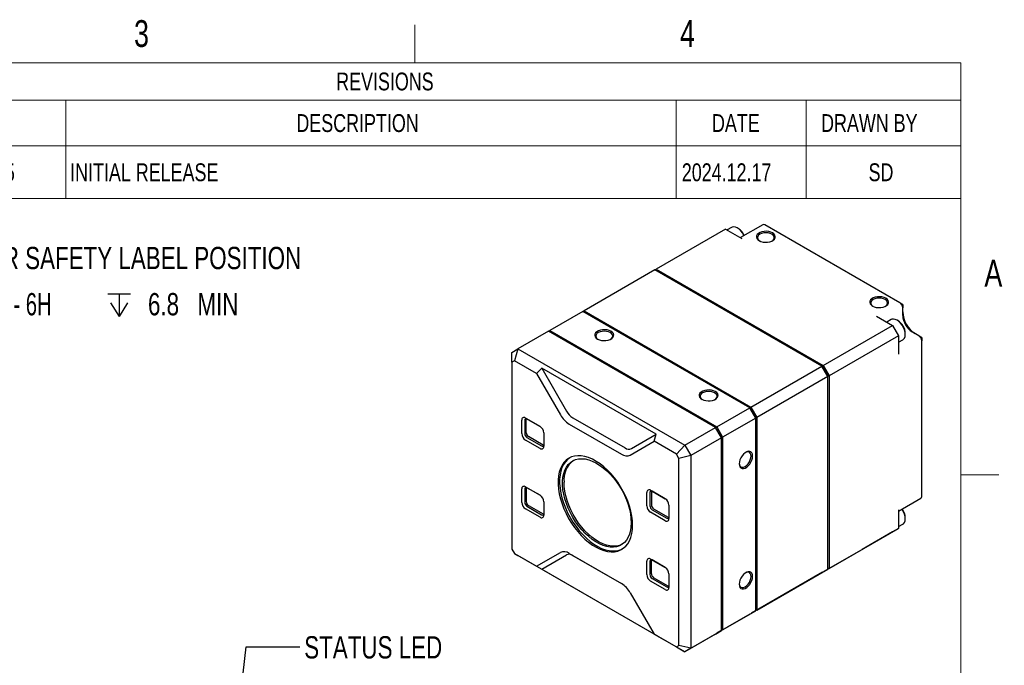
# Model space of a CAD drawing. Header units: millimetres. Extents: x 10 to 549, y 8 to 422.
# Tile 11 of 11: x 315 to 549, y 268 to 422. Entities that reach past the tile are written whole.
import ezdxf

# ---------------------------------------------------------------- set-up
doc = ezdxf.new("R2010")
doc.units = ezdxf.units.MM
doc.layers.add('DIMENSIONS', color=8, linetype='Continuous')
doc.layers.add('FORMAT', color=7, linetype='Continuous')
doc.styles.add('SLDTEXTSTYLE0', font='TXT', dxfattribs={"width": 0.75})
doc.styles.add('SLDTEXTSTYLE3', font='TXT', dxfattribs={"width": 0.675})
doc.dimstyles.new('SLDDIMSTYLE13', dxfattribs={"dimtxt": 0.18, "dimasz": 6.604, "dimexe": 0, "dimexo": 0.0625, "dimgap": 0, "dimtad": 0, "dimtih": 1, "dimtoh": 1, "dimdec": 0, "dimrnd": 1e-09, "dimzin": 0, "dimdsep": 46, "dimtxsty": 'Standard', "dimsah": 1, "dimcen": 0.09, "dimadec": 0, "dimazin": 0, "dimtfac": 6.604, "dimtdec": 0, "dimtofl": 0, "dimtmove": 0, "dimatfit": 3, "dimfxl": 0, "dimfrac": 2, "dimtolj": 1, "dimtzin": 0, "dimarcsym": 0})
doc.dimstyles.new('SLDDIMSTYLE3', dxfattribs={"dimtxt": 5.291667, "dimasz": 6.604, "dimexe": 0, "dimexo": 0.0625, "dimgap": 1.322917, "dimtad": 0, "dimtih": 1, "dimtoh": 1, "dimdec": 6, "dimrnd": 1e-09, "dimzin": 12, "dimdsep": 46, "dimtxsty": 'SLDTEXTSTYLE0', "dimsah": 1, "dimcen": 0, "dimadec": 0, "dimazin": 3, "dimtfac": 1, "dimtdec": 1, "dimtofl": 0, "dimtmove": 0, "dimatfit": 3, "dimfxl": 0, "dimfrac": 2, "dimtolj": 1, "dimtzin": 12, "dimarcsym": 0})

# ---------------------------------------------------------------- blocks, each defined once
blk = doc.blocks.new('SW_TABLEANNOTATION_0')
at = {"color": 0, "linetype": 'Continuous', "lineweight": 18, "ltscale": 2}
for p, q in [((16.42, 0), (56.34, 0)), ((56.34, 0), (201.11, 0)), ((201.11, 0), (231.89, 0)), ((231.89, 0), (268.58, 0)), ((268.58, 0), (268.58, -8.83)), ((16.42, -8.83), (56.34, -8.83)), ((56.34, -8.83), (56.34, -19.73)), ((56.34, -8.83), (201.11, -8.83)), ((201.11, -8.83), (201.11, -19.73)), ((201.11, -8.83), (231.89, -8.83)), ((231.89, -8.83), (231.89, -19.73)), ((231.89, -8.83), (268.58, -8.83)), ((268.58, -8.83), (268.58, -19.73)), ((16.42, -19.73), (56.34, -19.73)), ((56.34, -19.73), (201.11, -19.73)), ((56.34, -19.73), (56.34, -32.2)), ((201.11, -19.73), (231.89, -19.73)), ((201.11, -19.73), (201.11, -32.2)), ((231.89, -19.73), (268.58, -19.73)), ((231.89, -19.73), (231.89, -32.2)), ((268.58, -19.73), (268.58, -32.2)), ((16.42, -32.2), (56.34, -32.2)), ((56.34, -32.2), (201.11, -32.2)), ((201.11, -32.2), (231.89, -32.2)), ((231.89, -32.2), (268.58, -32.2))]:
    blk.add_line(p, q, dxfattribs=at)
at = {"color": 0, "linetype": 'Continuous', "lineweight": 0, "ltscale": 2, "attachment_point": 1, "style": 'SLDTEXTSTYLE0'}
for s, insert, char_height in [('REVISIONS', (120.45, -2.3), 4.233), ('DESCRIPTION', (111.01, -12.17), 4.2333), ('DATE', (209.59, -12.17), 4.233), ('DRAWN BY', (235.47, -12.17), 4.233), ('MECH-1015', (20.86, -23.85), 4.233), ('INITIAL RELEASE', (57.34, -23.85), 4.2333), ('2024.12.17', (202.43, -23.85), 4.233), ('SD', (246.73, -23.85), 4.233)]:
    blk.add_mtext(s, dxfattribs=dict(at, insert=insert, char_height=char_height))
blk = doc.blocks.new('SW_SYMBOL_HOLE_DEPTH')
at = {"layer": 'DIMENSIONS', "color": 0, "ltscale": 4}
for p, q in [((0, 1750), (1600, 1750)), ((800, 1750), (800, 150)), ((200, 1110), (800, 150)), ((1400, 1110), (800, 150))]:
    blk.add_line(p, q, dxfattribs=at)
blk = doc.blocks.new('_D_5')
at = {"layer": 'DIMENSIONS', "ltscale": 2}
for p, q in [((279.97, 343.91), (285.89, 354.16)), ((285.89, 354.16), (298.59, 354.16))]:
    blk.add_line(p, q, dxfattribs=at)
blk.add_solid([(279.97, 343.91), (284.15, 349.12), (282.39, 350.13)], dxfattribs=at)
at = {"layer": 'DIMENSIONS', "ltscale": 4, "xscale": 0.003379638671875, "yscale": 0.003379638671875, "zscale": 0.003379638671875}
blk.add_blockref('SW_SYMBOL_HOLE_DEPTH', (336.07, 350.69), dxfattribs=at)
at = {"layer": 'DIMENSIONS', "ltscale": 2, "char_height": 5.292, "attachment_point": 1}
for s, insert, style in [('2X M4 - 6H', (298.59, 356.78), 'SLDTEXTSTYLE3'), ('6.8', (345.62, 356.78), 'SLDTEXTSTYLE0'), ('MIN', (357.34, 356.78), 'SLDTEXTSTYLE0')]:
    blk.add_mtext(s, dxfattribs=dict(at, insert=insert, style=style))

msp = doc.modelspace()

# ---------------------------------------------------------------- linework, layer by layer
at = {"color": 7, "linetype": 'Continuous', "lineweight": 25, "ltscale": 2}
for p, q in [((482.6360075, 371.962396), (466.1604195, 362.4512415)), ((482.6360075, 371.962396), (486.4543841, 369.7580941)), ((484.0365134, 372.353611), (482.9974216, 371.7537561)), ((485.6061404, 372.105007), (485.4117177, 372.2172814)), ((491.4698577, 372.9915938), (486.1615246, 369.9271584)), ((523.9310435, 354.4912625), (491.969817, 372.9420858)), ((465.8775768, 362.2879599), (449.0484354, 352.5727034)), ((505.4755565, 339.4285328), (465.8775768, 362.2879599)), ((465.8776228, 362.2879334), (466.1604195, 362.4512415)), ((466.0775835, 362.1724985), (466.1604195, 362.4512415)), ((466.1604195, 362.4512415), (505.7583993, 339.5918144)), ((524.6381503, 354.0829257), (523.9310435, 354.4912625)), ((524.6381503, 354.0829257), (524.6381503, 353.2665176)), ((524.6381503, 351.4701278), (524.6381503, 353.2665176)), ((448.7655927, 352.4094218), (440.9167074, 347.8783567)), ((488.3635724, 329.5499946), (448.7655927, 352.4094218)), ((448.7656387, 352.4093952), (449.0484354, 352.5727034)), ((448.9655994, 352.2939603), (449.0484354, 352.5727034)), ((449.0484354, 352.5727034), (488.6464152, 329.7132763)), ((518.4156106, 351.3072708), (522.2339873, 349.1029689)), ((521.9374368, 350.4738736), (520.8983451, 349.8740187)), ((523.5070639, 350.2252696), (523.3126411, 350.337544)), ((505.7583993, 339.5918144), (522.2339873, 349.1029689)), ((522.2339873, 349.1029689), (523.6482008, 346.6534792)), ((440.6338647, 347.7150751), (433.3506649, 343.5105733)), ((480.2318445, 324.855648), (440.6338647, 347.7150751)), ((440.6339107, 347.7150486), (440.9167074, 347.8783567)), ((440.9167074, 347.8783567), (440.8338714, 347.5996137)), ((440.9167074, 347.8783567), (480.5146872, 325.0189296)), ((523.6482008, 346.6534792), (507.1726128, 337.1423247)), ((523.6482008, 346.6534792), (523.6482008, 342.2441588)), ((523.6482008, 345.1107957), (524.6872134, 345.7106049)), ((525.2568688, 346.9696781), (525.2568688, 347.1941903)), ((528.4565269, 346.6528953), (526.900892, 347.5509442)), ((529.1636337, 346.2445585), (528.4565269, 346.6528953)), ((529.1636337, 346.2445585), (529.1636337, 345.4281504)), ((431.9364513, 342.6938998), (433.3506649, 343.5105733)), ((433.3506649, 343.5105733), (432.5222377, 340.7229163)), ((433.3506649, 343.5105733), (472.9486446, 320.6511462)), ((529.1636337, 308.5205057), (529.1636337, 345.4281504)), ((431.9364513, 340.3846391), (431.9364513, 342.6938998)), ((432.5222377, 340.7229163), (431.9364513, 340.3846391)), ((431.9364513, 340.3846391), (431.9364513, 296.0112427)), ((437.8075191, 337.6717883), (432.5222377, 340.7229163)), ((439.0075191, 338.9385818), (437.8075191, 337.6717883)), ((466.1604195, 323.263546), (439.0075191, 338.9385818)), ((439.0075191, 338.9385818), (444.8915812, 328.7470874)), ((488.6464152, 329.7132763), (505.4755565, 339.4285328)), ((506.8897701, 336.9790431), (505.4755565, 339.4285328)), ((505.5583993, 339.3806822), (505.4755565, 339.4285328)), ((505.5583993, 339.3806822), (505.7583993, 339.5918144)), ((505.5583993, 339.3806822), (506.8897701, 337.0746802)), ((505.7583993, 339.5918144), (507.1726128, 337.1423247)), ((437.8075191, 337.6717883), (443.443053, 327.9107573)), ((506.8897701, 336.9790431), (490.0606287, 327.2637865)), ((506.8897701, 337.0746802), (507.1726128, 337.1423247)), ((506.8897701, 337.0746802), (506.8897701, 336.9790431)), ((506.8897701, 291.2527576), (506.8897701, 336.9790431)), ((507.1726128, 337.1423247), (507.1726128, 291.4160392)), ((480.5146872, 325.0189296), (488.3635724, 329.5499946)), ((489.777786, 327.1005049), (488.3635724, 329.5499946)), ((488.3635724, 329.5499946), (488.4464152, 329.502144)), ((488.4464152, 329.502144), (488.6464152, 329.7132763)), ((489.777786, 327.1961421), (488.4464152, 329.502144)), ((488.6464152, 329.7132763), (490.0606287, 327.2637865)), ((435.1537872, 327.1189511), (438.6186104, 325.1187513)), ((446.3915812, 327.163678), (458.7763575, 320.0140988)), ((489.777786, 327.1005049), (481.9289007, 322.5694399)), ((489.777786, 327.1961421), (490.0606287, 327.2637865)), ((489.777786, 327.1005049), (489.777786, 327.1961421)), ((489.777786, 281.3742194), (489.777786, 327.1005049)), ((490.0606287, 327.2637865), (490.0606287, 281.5375011)), ((434.2699037, 323.424021), (434.2699037, 326.6085302)), ((434.9770105, 326.6085302), (434.9770105, 323.424021)), ((435.3305639, 323.6281231), (435.3305639, 326.8126322)), ((438.6286885, 325.1128669), (435.5073405, 326.9147828)), ((445.543053, 325.6939842), (457.9278293, 318.544405)), ((472.9486446, 320.6511462), (480.2318445, 324.855648)), ((481.646058, 322.4061583), (480.2318445, 324.855648)), ((480.2318445, 324.855648), (480.3146872, 324.8077974)), ((480.5146872, 325.0189296), (480.3146872, 324.8077974)), ((481.646058, 322.5017954), (480.3146872, 324.8077974)), ((480.5146872, 325.0189296), (481.9289007, 322.5694399)), ((435.5073405, 322.5054624), (438.9721638, 320.5052625)), ((439.3257172, 320.7093645), (435.8608939, 322.7095644)), ((439.5024939, 323.5878202), (439.5024939, 320.403311)), ((460.2763575, 319.8656451), (466.1604195, 323.263546)), ((465.6633632, 321.5909518), (466.1604195, 323.263546)), ((481.646058, 322.4061583), (474.3628582, 318.2016565)), ((481.646058, 322.5017954), (481.9289007, 322.5694399)), ((481.646058, 322.4061583), (481.646058, 322.5017954)), ((481.646058, 276.6798728), (481.646058, 322.4061583)), ((481.9289007, 322.5694399), (481.9289007, 276.8431544)), ((438.6186104, 319.8928901), (435.1537872, 321.8930899)), ((460.0278293, 318.3365697), (465.6633632, 321.5909518)), ((470.9486446, 318.5398238), (465.6633632, 321.5909518)), ((472.9486446, 320.6511462), (470.9486446, 318.5398238)), ((472.9486446, 320.6511462), (474.3628582, 318.2016565)), ((471.5344311, 317.5252119), (470.9486446, 318.5398238)), ((474.3628582, 318.2016565), (471.5344311, 317.5252119)), ((474.3628582, 318.2016565), (474.3628582, 272.475371)), ((471.5344311, 273.1518156), (471.5344311, 317.5252119)), ((435.1537872, 310.7881349), (438.6186104, 308.787935)), ((434.2699037, 307.0932048), (434.2699037, 310.277714)), ((434.9770105, 310.277714), (434.9770105, 307.0932048)), ((435.3305639, 310.481816), (435.3305639, 307.2973068)), ((438.6286885, 308.7820507), (435.5073405, 310.5839665)), ((463.9683885, 306.2794507), (463.9683885, 309.4639598)), ((464.6754953, 309.4639598), (464.6754953, 306.2794507)), ((464.852272, 309.9743808), (468.3170952, 307.9741809)), ((465.0290487, 309.6680619), (465.0290487, 306.4835527)), ((468.3271733, 307.9682966), (465.2058254, 309.7702124)), ((435.5073405, 306.1746461), (438.9721638, 304.1744463)), ((435.8608939, 306.3787482), (439.3257172, 304.3785483)), ((439.5024939, 307.2570039), (439.5024939, 304.0724948)), ((469.2009787, 306.4432498), (469.2009787, 303.2587407)), ((523.6482008, 304.9982529), (528.9564863, 308.0626609)), ((438.6186104, 303.5620738), (435.1537872, 305.5622737)), ((468.3170952, 302.7483197), (464.852272, 304.7485196)), ((465.2058254, 305.360892), (468.6706486, 303.3606922)), ((465.5593788, 305.5649941), (469.024202, 303.5647942)), ((523.6482008, 305.3365141), (523.6482008, 300.9271937)), ((523.6482008, 301.3442082), (524.6872134, 301.9440173)), ((525.2568688, 303.2030906), (525.2568688, 303.4276028)), ((507.1726128, 291.4160392), (523.6482008, 300.9271937)), ((522.2339873, 300.1105202), (515.0214981, 295.9468388)), ((523.6482008, 300.9271937), (522.2339873, 300.1105202)), ((431.9364513, 296.0112427), (432.5222377, 294.9966308)), ((432.5222377, 294.9966308), (437.8075191, 291.9455028)), ((432.5222377, 294.9966308), (433.3506649, 294.5181246)), ((472.9486446, 271.6586975), (433.3506649, 294.5181246)), ((437.8075191, 291.9455028), (443.443053, 295.1998849)), ((439.0075191, 291.2525983), (444.8915812, 294.6504993)), ((445.543053, 294.9920496), (457.9278293, 287.8424705)), ((446.3915812, 294.5020455), (457.9564485, 287.8257897)), ((515.1629195, 296.0285062), (505.8998206, 290.681033)), ((515.0214751, 295.9468521), (515.0214981, 295.9468388)), ((515.0214981, 295.9468388), (515.1629195, 296.0285062)), ((437.8075191, 291.9455028), (439.0075191, 291.2525983)), ((463.9683885, 289.9486344), (463.9683885, 293.1331436)), ((464.6754953, 293.1331436), (464.6754953, 289.9486344)), ((464.852272, 293.6435646), (468.3170952, 291.6433647)), ((465.0290487, 290.1527365), (465.0290487, 293.3372456)), ((468.3271733, 291.6374804), (465.2058254, 293.4393962)), ((439.0075191, 291.2525983), (466.1604195, 275.5775626)), ((469.2009787, 290.1124336), (469.2009787, 286.9279244)), ((505.6169779, 290.5177514), (488.7878365, 280.8024949)), ((490.0606287, 281.5375011), (506.8897701, 291.2527576)), ((505.6169779, 290.5177514), (506.8897701, 291.2527576)), ((505.8998206, 290.681033), (505.8997747, 290.6810596)), ((507.1726128, 291.4160392), (505.8998206, 290.681033)), ((507.1726128, 291.4160392), (506.8897701, 291.4836837)), ((468.3170952, 286.4175035), (464.852272, 288.4177034)), ((465.2058254, 289.0300758), (468.6706486, 287.0298759)), ((469.024202, 287.2339779), (465.5593788, 289.2341778)), ((460.0278293, 285.6256973), (465.6633632, 275.8646663)), ((488.3635724, 280.5575459), (480.5146872, 276.0264809)), ((481.9289007, 276.8431544), (489.777786, 281.3742194)), ((488.3635724, 280.5575459), (489.777786, 281.3742194)), ((488.7878365, 280.8024949), (488.7877906, 280.8025214)), ((490.0606287, 281.5375011), (488.7878365, 280.8024949)), ((490.0606287, 281.5375011), (489.777786, 281.6051455)), ((465.6633632, 275.8646663), (470.9486446, 272.8135383)), ((466.1604195, 275.5775626), (465.6633632, 275.8646663)), ((480.2318445, 275.8631993), (472.9486446, 271.6586975)), ((474.3628582, 272.475371), (481.646058, 276.6798728)), ((480.2318445, 275.8631993), (481.646058, 276.6798728)), ((480.5146412, 276.0265074), (480.5146872, 276.0264809)), ((481.9289007, 276.8431544), (480.5146872, 276.0264809)), ((481.646058, 276.9107989), (481.9289007, 276.8431544)), ((470.9486446, 272.8135383), (471.5344311, 273.1518156)), ((470.9486446, 272.8135383), (472.9486446, 271.6586975)), ((474.3628582, 272.475371), (471.5344311, 273.1518156)), ((474.3628582, 272.475371), (472.9486446, 271.6586975))]:
    msp.add_line(p, q, dxfattribs=at)
at = {"color": 7, "linetype": 'Continuous', "lineweight": 25, "ltscale": 2, "flags": 128}
for points in [[(486.9777592, 370.3983606), (486.9317071, 370.4943614), (486.6238048, 371.0276638), (486.2551075, 371.5080297), (485.8441033, 371.9113715), (485.4114016, 372.2174639), (484.9787, 372.4109582), (484.5676958, 372.4821518), (484.1989985, 372.4274747), (484.0365134, 372.353611)], [(490.5909588, 369.2070187), (491.017939, 369.0139058), (491.5125672, 368.8853934), (492.0460974, 368.8289502), (492.5875229, 368.8478565), (493.1053779, 368.9410135), (493.5695665, 369.1030073), (493.9531119, 369.3244233), (494.2337237, 369.5923937), (494.3950939, 369.891345), (494.4278441, 370.2039033), (494.330071, 370.5119037), (494.1074569, 370.7974465), (493.7729393, 371.0439369), (493.3459591, 371.2370498), (492.8513309, 371.3655622), (492.3178007, 371.4220054), (491.7763752, 371.4030991), (491.2585202, 371.3099421), (490.7943316, 371.1479483), (490.4107862, 370.9265323), (490.1301744, 370.6585619), (489.9688043, 370.3596106), (489.9360541, 370.0470523), (490.0338271, 369.7390519), (490.2564412, 369.4535091), (490.5909588, 369.2070187)], [(493.6795842, 369.1561175), (493.9139999, 369.3440549), (494.1138007, 369.6225165), (494.1819491, 369.9213426), (494.1138007, 370.2201687), (493.9139999, 370.4986303), (493.5961626, 370.7377507), (493.1819491, 370.9212342), (492.6995872, 371.0365768), (492.1819491, 371.075918), (491.664311, 371.0365768), (491.1819491, 370.9212342), (490.7677355, 370.7377507), (490.4498983, 370.4986303), (490.2500974, 370.2201687), (490.1819491, 369.9213426), (490.2500974, 369.6225165), (490.4498983, 369.3440549), (490.6843139, 369.1561175)], [(517.4610165, 353.6952645), (517.8879967, 353.5021516), (518.3826249, 353.3736393), (518.9161551, 353.3171961), (519.4575806, 353.3361024), (519.9754356, 353.4292594), (520.4396242, 353.5912531), (520.8231696, 353.8126692), (521.1037814, 354.0806396), (521.2651515, 354.3795909), (521.2979017, 354.6921491), (521.2001287, 355.0001496), (520.9775146, 355.2856924), (520.642997, 355.5321828), (520.2160168, 355.7252957), (519.7213886, 355.8538081), (519.1878584, 355.9102513), (518.6464329, 355.891345), (518.1285779, 355.798188), (517.6643893, 355.6361942), (517.2808439, 355.4147782), (517.0002321, 355.1468078), (516.838862, 354.8478565), (516.8061118, 354.5352982), (516.9038848, 354.2272977), (517.1264989, 353.941755), (517.4610165, 353.6952645)], [(520.5496419, 353.6443634), (520.7840576, 353.8323008), (520.9838584, 354.1107624), (521.0520067, 354.4095885), (520.9838584, 354.7084146), (520.7840576, 354.9868762), (520.4662203, 355.2259966), (520.0520067, 355.4094801), (519.5696448, 355.5248227), (519.0520067, 355.5641639), (518.5343687, 355.5248227), (518.0520067, 355.4094801), (517.6377932, 355.2259966), (517.3199559, 354.9868762), (517.1201551, 354.7084146), (517.0520067, 354.4095885), (517.1201551, 354.1107624), (517.3199559, 353.8323008), (517.5543716, 353.6443634)], [(524.6872134, 345.7106049), (524.8326305, 345.8145472), (525.0642984, 346.1065662), (525.208115, 346.4981551), (525.2568688, 346.9696781), (525.208115, 347.4974909), (525.0642984, 348.055127), (524.8326305, 348.614624), (524.5247282, 349.1479264), (524.156031, 349.6282923), (523.7450268, 350.0316341), (523.3123251, 350.3377265), (522.8796234, 350.5312208), (522.4686192, 350.6024144), (522.099922, 350.5477373), (521.9374368, 350.4738736)], [(452.2657713, 345.8577467), (452.6927514, 345.6646338), (453.1873797, 345.5361214), (453.7209099, 345.4796782), (454.2623354, 345.4985845), (454.7801903, 345.5917415), (455.244379, 345.7537353), (455.6279244, 345.9751513), (455.9085362, 346.2431217), (456.0699063, 346.542073), (456.1026565, 346.8546313), (456.0048835, 347.1626317), (455.7822694, 347.4481745), (455.4477518, 347.6946649), (455.0207716, 347.8877778), (454.5261434, 348.0162902), (453.9926131, 348.0727334), (453.4511877, 348.0538271), (452.9333327, 347.9606701), (452.4691441, 347.7986763), (452.0855987, 347.5772603), (451.8049869, 347.3092899), (451.6436167, 347.0103386), (451.6108665, 346.6977803), (451.7086396, 346.3897799), (451.9312537, 346.1042371), (452.2657713, 345.8577467)], [(455.3543967, 345.8068455), (455.5888123, 345.9947829), (455.7886132, 346.2732445), (455.8567615, 346.5720706), (455.7886132, 346.8708967), (455.5888123, 347.1493583), (455.2709751, 347.3884787), (454.8567615, 347.5719622), (454.3743996, 347.6873048), (453.8567615, 347.726646), (453.3391234, 347.6873048), (452.8567615, 347.5719622), (452.442548, 347.3884787), (452.1247107, 347.1493583), (451.9249099, 346.8708967), (451.8567615, 346.5720706), (451.9249099, 346.2732445), (452.1247107, 345.9947829), (452.3591263, 345.8068455)], [(477.0145086, 331.5706047), (477.4414888, 331.3774918), (477.936117, 331.2489794), (478.4696472, 331.1925363), (479.0110727, 331.2114425), (479.5289277, 331.3045995), (479.9931163, 331.4665933), (480.3766617, 331.6880093), (480.6572735, 331.9559797), (480.8186437, 332.254931), (480.8513939, 332.5674893), (480.7536208, 332.8754898), (480.5310067, 333.1610326), (480.1964891, 333.407523), (479.7695089, 333.6006359), (479.2748807, 333.7291482), (478.7413505, 333.7855914), (478.199925, 333.7666851), (477.6820701, 333.6735281), (477.2178814, 333.5115344), (476.834336, 333.2901183), (476.5537242, 333.0221479), (476.3923541, 332.7231966), (476.3596039, 332.4106384), (476.4573769, 332.1026379), (476.679991, 331.8170951), (477.0145086, 331.5706047)], [(480.103134, 331.5197036), (480.3375497, 331.7076409), (480.5373505, 331.9861025), (480.6054989, 332.2849286), (480.5373505, 332.5837547), (480.3375497, 332.8622163), (480.0197124, 333.1013367), (479.6054989, 333.2848203), (479.123137, 333.4001629), (478.6054989, 333.4395041), (478.0878608, 333.4001629), (477.6054989, 333.2848203), (477.1912853, 333.1013367), (476.8734481, 332.8622163), (476.6736472, 332.5837547), (476.6054989, 332.2849286), (476.6736472, 331.9861025), (476.8734481, 331.7076409), (477.1078637, 331.5197036)], [(435.3534175, 326.9772789), (435.340754, 326.926224), (435.3305639, 326.8126322)], [(439.3257172, 320.7093645), (439.4291794, 320.6614042), (439.4796402, 320.6468684)], [(460.5742759, 301.6656766), (460.527429, 302.74219), (460.3873848, 303.8613804), (460.1556279, 305.0113841), (459.8346149, 306.1800108), (459.4277486, 307.3548727), (458.939342, 308.5235161), (458.3745722, 309.6735529), (457.739426, 310.7927926), (457.040636, 311.8693708), (456.2856097, 312.8918757), (455.4823504, 313.8494684), (454.639373, 314.7319982), (453.7656132, 315.53011), (452.870333, 316.2353437), (451.9630227, 316.8402236), (451.0533, 317.3383378), (450.1508082, 317.7244062), (449.2651138, 317.9943364), (448.4056056, 318.1452671), (447.5813944, 318.1755983), (446.8012172, 318.0850085), (446.0733439, 317.874458), (445.4054903, 317.5461787), (444.8047358, 317.1036505), (444.2774484, 316.5515642), (443.8292177, 315.8957721), (443.4647948, 315.1432258), (443.1880429, 314.3019023), (443.0018955, 313.3807201), (442.9083259, 312.3894438), (442.9083259, 311.3385812), (443.0018955, 310.2392717), (443.1880429, 309.1031683), (443.4647948, 307.9423139), (443.8292177, 306.7690139), (444.2774484, 305.5957056), (444.8047358, 304.4348263), (445.4054903, 303.2986816), (446.0733439, 302.199315), (446.8012172, 301.1483799), (447.5813944, 300.1570167), (448.4056056, 299.2357339), (449.2651138, 298.3942975), (450.1508082, 297.6416267), (451.0533, 296.9857003), (451.9630227, 296.433471), (452.870333, 295.9907927), (453.7656132, 295.6623579), (454.639373, 295.4516481), (455.4823504, 295.3608969), (456.2856097, 295.3910662), (457.040636, 295.5418362), (457.739426, 295.8116088), (458.3745722, 296.1975242), (458.939342, 296.6954917), (459.4277486, 297.3002328), (459.8346149, 298.0053369), (460.1556279, 298.8033298), (460.3873848, 299.6857527), (460.527429, 300.6432515), (460.5742759, 301.6656766)], [(445.6652257, 317.6915587), (445.1582892, 317.3077525), (444.6310018, 316.7556662), (444.182771, 316.0998741), (443.8183482, 315.3473278), (443.5415963, 314.5060044), (443.3554489, 313.5848221), (443.2618793, 312.5935458), (443.2618793, 311.5426832), (443.3554489, 310.4433737), (443.5415963, 309.3072703), (443.8183482, 308.1464159), (444.182771, 306.9731159), (444.6310018, 305.7998076), (445.1582892, 304.6389283), (445.7590437, 303.5027836), (446.4268973, 302.403417), (447.1547706, 301.352482), (447.9349478, 300.3611187), (448.759159, 299.439836), (449.6186672, 298.5983995), (450.5043616, 297.8457288), (451.4068534, 297.1898023), (452.3165761, 296.637573), (453.2238864, 296.1948948), (454.1191666, 295.86646), (454.9929264, 295.6557502), (455.8359038, 295.5649989), (456.6391631, 295.5951682), (457.3941894, 295.7459382), (458.0929794, 296.0157108), (458.1592101, 296.048998)], [(489.0353239, 318.0982121), (488.9890926, 318.5111981), (488.8530855, 318.8468054), (488.6352069, 319.0855296), (488.3481191, 319.213497), (488.0085065, 319.2232707), (487.6361063, 319.1142825), (487.2525609, 318.8928664), (486.8801607, 318.5718905), (486.5405482, 318.1700085), (486.2534603, 317.7105766), (486.0355817, 317.2202951), (485.8995747, 316.7276574), (485.8533434, 316.2612939), (485.8995747, 315.8483079), (486.0355817, 315.5127006), (486.2534603, 315.2739764), (486.5405482, 315.1460089), (486.8801607, 315.1362353), (487.2525609, 315.2452235), (487.6361063, 315.4666396), (488.0085065, 315.7876155), (488.3481191, 316.1894974), (488.6352069, 316.6489294), (488.8530855, 317.1392109), (488.9890926, 317.6318486), (489.0353239, 318.0982121)], [(485.8559467, 316.3678545), (485.9015315, 316.0705417), (486.0428121, 315.758233), (486.2675569, 315.5497532), (486.5604502, 315.4593098), (486.9015315, 315.4930663), (487.2675569, 315.6487224), (487.6335823, 315.9156703), (487.9746637, 316.2757179), (488.2675569, 316.7043286), (488.4923018, 317.1722934), (488.6335823, 317.6477211), (488.6817705, 318.0982121)], [(488.6817705, 318.0982121), (488.6335823, 318.4930663), (488.4923018, 318.805375), (488.2675569, 319.0138548), (487.9746637, 319.1042982), (487.6335823, 319.0705417), (487.3530977, 318.9612771)], [(460.2207226, 302.2779827), (460.1746547, 301.306458), (460.0369731, 300.3991298), (459.8092377, 299.5662787), (459.4940288, 298.817341), (459.094918, 298.1608026), (458.6164273, 297.6041024), (458.0639781, 297.1535479), (457.44383, 296.8142441), (456.7630094, 296.5900354), (456.0292304, 296.4834624), (455.250807, 296.4957323), (454.436559, 296.6267063), (453.5957121, 296.8749004), (452.7377935, 297.2375023), (451.8725237, 297.7104038), (451.0097067, 298.2882465), (450.1591184, 298.9644834), (449.3303964, 299.7314523), (448.5329304, 300.5804633), (447.775756, 301.5018967), (447.0674524, 302.4853123), (446.4160448, 303.5195676), (445.828914, 304.592944), (445.3127125, 305.6932799), (444.8732889, 306.8081079), (444.5156221, 307.9247965), (444.2437647, 309.0306934), (444.0607969, 310.1132681), (443.9687917, 311.1602548), (443.9687917, 312.1597906), (444.0607969, 313.1005503), (444.2437647, 313.9718749), (444.5156221, 314.7638919), (444.8732889, 315.4676273), (445.3127125, 316.0751076), (445.828914, 316.5794498), (446.4160448, 316.9749395), (447.0674524, 317.2570956), (447.775756, 317.4227212), (448.5329304, 317.4699396), (449.3303964, 317.398216), (450.1591184, 317.2083629), (451.0097067, 316.9025315), (451.8725237, 316.4841868), (452.7377935, 315.9580691), (453.5957121, 315.3301393), (454.436559, 314.6075122), (455.250807, 313.7983754), (456.0292304, 312.9118968), (456.7630094, 311.9581205), (457.44383, 310.9478533), (458.0639781, 309.8925417), (458.6164273, 308.804143), (459.094918, 307.694989), (459.4940288, 306.5776471), (459.8092377, 305.4647771), (460.0369731, 304.3689882), (460.1746547, 303.3026963), (460.2207226, 302.2779827)], [(435.3534175, 310.6464627), (435.340754, 310.5954078), (435.3305639, 310.481816)], [(458.0125866, 297.1195256), (457.4640902, 296.8916651), (456.7557865, 296.7260395), (455.9986121, 296.6788211), (455.2011461, 296.7505447), (454.3724241, 296.9403978), (453.5218358, 297.2462293), (452.6590188, 297.6645739), (451.7937491, 298.1906916), (450.9358305, 298.8186214), (450.0949836, 299.5412485), (449.2807355, 300.3503853), (448.5023121, 301.2368639), (447.7685331, 302.1906402), (447.0877126, 303.2009075), (446.4675644, 304.256219), (445.9151153, 305.3446178), (445.4366245, 306.4537717), (445.0375137, 307.5711136), (444.7223049, 308.6839836), (444.4945695, 309.7797725), (444.3568878, 310.8460645), (444.31082, 311.870778)], [(465.0519023, 309.8327086), (465.0392388, 309.7816536), (465.0290487, 309.6680619)], [(439.3257172, 304.3785483), (439.4291794, 304.330588), (439.4796402, 304.3160521)], [(524.6872134, 301.9440173), (524.8326305, 302.0479597), (525.0642984, 302.3399787), (525.208115, 302.7315676), (525.2568688, 303.2030906), (525.208115, 303.7309034), (525.0642984, 304.2885395), (524.8326305, 304.8480365), (524.5247282, 305.3813389), (524.4644467, 305.4694617)], [(469.024202, 303.5647942), (469.1276642, 303.5168339), (469.178125, 303.502298)], [(465.0519023, 293.5018924), (465.0392388, 293.4508374), (465.0290487, 293.3372456)], [(489.0353239, 289.5192837), (488.9890926, 289.9322697), (488.8530855, 290.267877), (488.6352069, 290.5066012), (488.3481191, 290.6345686), (488.0085065, 290.6443422), (487.6361063, 290.535354), (487.2525609, 290.313938), (486.8801607, 289.9929621), (486.5405482, 289.5910801), (486.2534603, 289.1316482), (486.0355817, 288.6413666), (485.8995747, 288.148729), (485.8533434, 287.6823654), (485.8995747, 287.2693794), (486.0355817, 286.9337722), (486.2534603, 286.6950479), (486.5405482, 286.5670805), (486.8801607, 286.5573069), (487.2525609, 286.6662951), (487.6361063, 286.8877111), (488.0085065, 287.2086871), (488.3481191, 287.610569), (488.6352069, 288.070001), (488.8530855, 288.5602825), (488.9890926, 289.0529202), (489.0353239, 289.5192837)], [(488.6817705, 289.5192837), (488.6335823, 289.9141379), (488.4923018, 290.2264466), (488.2675569, 290.4349264), (487.9746637, 290.5253698), (487.6335823, 290.4916133), (487.3530977, 290.3823487)], [(485.8559467, 287.788926), (485.9015315, 287.4916133), (486.0428121, 287.1793046), (486.2675569, 286.9708248), (486.5604502, 286.8803814), (486.9015315, 286.9141379), (487.2675569, 287.069794), (487.6335823, 287.3367418), (487.9746637, 287.6967895), (488.2675569, 288.1254002), (488.4923018, 288.5933649), (488.6335823, 289.0687926), (488.6817705, 289.5192837)], [(469.024202, 287.2339779), (469.1276642, 287.1860177), (469.178125, 287.1714818)]]:
    msp.add_lwpolyline(points, dxfattribs=at)
at = {"color": 7, "linetype": 'Continuous', "lineweight": 25, "ltscale": 4}
for centre, radius, start, end in [((483.6391499, 368.9832881), 3.6897399, 22.838376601, 57.785031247), ((491.676897, 372.5332045), 0.5029772, 54.382422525, 114.307119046), ((523.1029342, 353.1966567), 1.5368048, 2.605478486, 57.39452166), ((531.0860579, 352.5799515), 6.4545802, 182.605478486, 237.39452166), ((529.5508418, 351.6936825), 4.9177754, 182.605478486, 237.39452166), ((518.8525846, 345.5176855), 4.7369958, 25.293384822, 34.706615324), ((521.4825704, 347.0359443), 3.7776143, 2.400848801, 57.593774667), ((527.6284176, 345.3582896), 1.5368048, 2.605478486, 57.39452166), ((434.8087466, 326.6959392), 0.5458865, 50.796714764, 189.21403699), ((435.3003162, 326.6609756), 0.3275319, 50.796714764, 189.21403699), ((448.7497801, 330.8348659), 6.0590233, 208.855608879, 238.045328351), ((448.6821005, 330.8357364), 4.3278738, 208.855608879, 238.045328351), ((437.5834737, 323.5004941), 1.921006, 2.605478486, 57.39452166), ((436.1889238, 323.5113471), 1.921006, 182.605478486, 237.39452166), ((436.1284225, 323.4764167), 1.1526036, 182.605478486, 237.39452166), ((436.4819759, 323.6805187), 1.1526036, 182.605478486, 237.39452166), ((438.9636509, 320.315902), 0.5458865, 230.796714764, 9.21403699), ((439.1791881, 320.7590697), 0.3275319, 230.796714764, 9.21403699), ((459.6550983, 321.2406888), 1.5088765, 234.38182734, 294.313952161), ((459.1580664, 320.261631), 2.1124272, 234.38182734, 294.313952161), ((450.064715, 312.4595955), 5.7839445, 127.809261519, 185.842950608), ((434.8087466, 310.365123), 0.5458865, 50.796714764, 189.21403699), ((435.3003162, 310.3301594), 0.3275319, 50.796714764, 189.21403699), ((437.5834737, 307.1696779), 1.921006, 2.605478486, 57.39452166), ((464.5072315, 309.5513688), 0.5458865, 50.796714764, 189.21403699), ((464.998801, 309.5164052), 0.3275319, 50.796714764, 189.21403699), ((528.6736318, 308.466419), 0.4929779, 305.01333288, 6.298847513), ((436.1889238, 307.1805309), 1.921006, 182.605478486, 237.39452166), ((436.1284225, 307.1456004), 1.1526036, 182.605478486, 237.39452166), ((436.4819759, 307.3497025), 1.1526036, 182.605478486, 237.39452166), ((465.8874086, 306.3667767), 1.921006, 182.605478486, 237.39452166), ((465.8269073, 306.3318463), 1.1526036, 182.605478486, 237.39452166), ((466.1804607, 306.5359483), 1.1526036, 182.605478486, 237.39452166), ((467.2819585, 306.3559238), 1.921006, 2.605478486, 57.39452166), ((438.9636509, 303.9850858), 0.5458865, 230.796714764, 9.21403699), ((439.1791881, 304.4282534), 0.3275319, 230.796714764, 9.21403699), ((468.8776729, 303.6144993), 0.3275319, 230.796714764, 9.21403699), ((521.587076, 303.2914689), 3.6723169, 2.124459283, 37.231652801), ((468.6621357, 303.1713317), 0.5458865, 230.796714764, 9.21403699), ((444.3128159, 293.2748236), 2.1124272, 54.38182734, 114.313952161), ((445.5128404, 293.2754555), 1.5088765, 54.38182734, 114.313952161), ((464.5072315, 293.2205526), 0.5458865, 50.796714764, 189.21403699), ((464.998801, 293.185589), 0.3275319, 50.796714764, 189.21403699), ((465.8874086, 290.0359605), 1.921006, 182.605478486, 237.39452166), ((465.8269073, 290.0010301), 1.1526036, 182.605478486, 237.39452166), ((466.1804607, 290.2051321), 1.1526036, 182.605478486, 237.39452166), ((467.2819585, 290.0251075), 1.921006, 2.605478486, 57.39452166), ((454.7211023, 282.7015887), 6.0590233, 28.855608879, 58.045328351), ((468.8776729, 287.2836831), 0.3275319, 230.796714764, 9.21403699), ((468.6621357, 286.8405154), 0.5458865, 230.796714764, 9.21403699)]:
    msp.add_arc(centre, radius, start, end, dxfattribs=at)
at = {"layer": 'FORMAT', "color": 7, "linetype": 'Continuous', "lineweight": 18, "ltscale": 2}
for p, q in [((408.9, 411.4), (408.9, 420.45)), ((20.4, 411.4), (538.4, 411.4)), ((538.4, 411.4), (538.4, 20.4)), ((538.4, 313.65), (547.45, 313.65))]:
    msp.add_line(p, q, dxfattribs=at)

# ---------------------------------------------------------------- block references
at = {"color": 7, "linetype": 'Continuous', "lineweight": 0, "ltscale": 2}
msp.add_blockref('SW_TABLEANNOTATION_0', (269.815839, 411.4), dxfattribs=at)

# ---------------------------------------------------------------- texts
at = {"layer": 'DIMENSIONS', "ltscale": 2, "attachment_point": 1, "style": 'SLDTEXTSTYLE0'}
for s, insert, char_height in [('LASER SAFETY LABEL POSITION', (297.6136145, 367.7359629), 5.291666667), ('STATUS LED', (382.6808082, 275.3494206), 5.29166667)]:
    msp.add_mtext(s, dxfattribs=dict(at, insert=insert, char_height=char_height))
at = {"layer": 'FORMAT', "ltscale": 2, "char_height": 6.35, "attachment_point": 2, "style": 'SLDTEXTSTYLE0'}
for s, insert in [('3', (344.086059, 421.5322466)), ('4', (473.586059, 421.5322466)), ('A', (546.1435013, 364.6572466))]:
    msp.add_mtext(s, dxfattribs=dict(at, insert=insert))

# ---------------------------------------------------------------- dimensions: what is measured, and where the dimension line sits
at = {"layer": 'DIMENSIONS', "ltscale": 2}
dim = msp.add_diameter_dim_2p(p1=(277.7215906, 340.0095637), p2=(279.9715906, 343.9066781), text='2X M4 - 6H {\\fGDT;x} 6.8\\P', dimstyle='SLDDIMSTYLE3', override={"dimpost": '<>'}, dxfattribs=at)
dim.commit()
dim.dimension.update_dxf_attribs({"geometry": '_D_5', "text_midpoint": (334.6022093, 354.1635472), "dimtype": 163})

# ---------------------------------------------------------------- leaders
msp.add_leader([(363.9951475, 228.6222205), (368.9196474, 272.8180238), (381.6196474, 272.8180238)], dimstyle='SLDDIMSTYLE13', dxfattribs=at)

doc.saveas('drawing.dxf')
